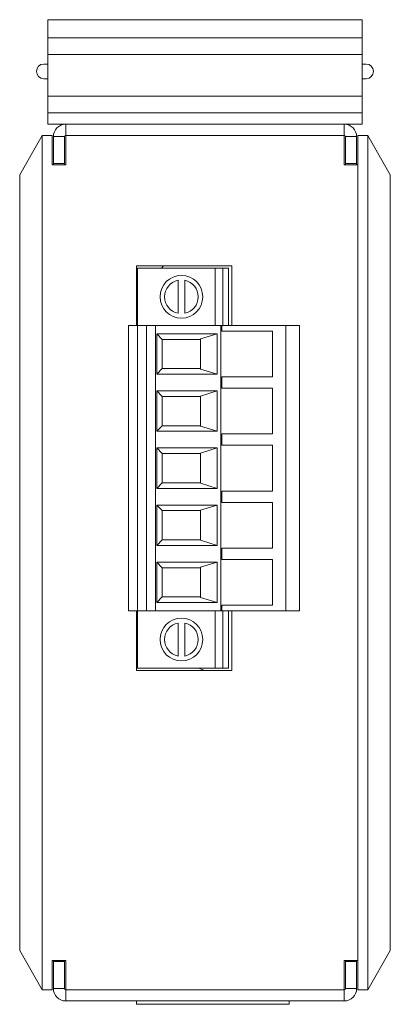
# Model space of a CAD drawing. Header units: millimetres. Extents: x -94 to 191, y -56 to 324.
# Tile 1 of 5: x 28 to 61, y -56 to 31. Entities that reach past the tile are written whole.
import ezdxf

# ---------------------------------------------------------------- set-up
doc = ezdxf.new("R2010")
doc.units = ezdxf.units.MM
doc.layers.get('0').update_dxf_attribs({"lineweight": 20})

msp = doc.modelspace()

# ---------------------------------------------------------------- linework, layer by layer
at = {"color": 7, "linetype": 'Continuous', "lineweight": 15}
for p, q in [((30.944, 31.319), (58.944, 31.319)), ((30.944, 29.719), (30.944, 31.319)), ((58.944, 29.719), (58.944, 31.319)), ((30.944, 29.719), (58.944, 29.719)), ((30.944, 28.219), (30.944, 29.719)), ((58.944, 28.219), (58.944, 29.719)), ((30.944, 28.219), (58.944, 28.219)), ((30.944, 24.519), (30.944, 28.219)), ((58.944, 24.519), (58.944, 28.219)), ((30.944, 27.369), (30.594, 27.369)), ((59.294, 27.369), (58.944, 27.369)), ((30.594, 26.069), (30.944, 26.069)), ((58.944, 26.069), (59.294, 26.069)), ((30.944, 24.519), (58.944, 24.519)), ((30.944, 23.019), (30.944, 24.519)), ((58.944, 23.019), (58.944, 24.519)), ((30.944, 23.019), (58.944, 23.019)), ((30.944, 22.019), (30.944, 23.019)), ((58.944, 22.019), (58.944, 23.019)), ((30.944, 22.019), (32.544, 22.019)), ((32.544, 22.019), (32.544, 21.019)), ((57.344, 22.019), (32.544, 22.019)), ((57.344, 22.019), (58.944, 22.019)), ((57.344, 21.019), (57.344, 22.019)), ((30.444, 21.019), (28.444, 17.519)), ((30.444, 21.019), (30.444, -54.981)), ((30.444, 21.019), (31.344, 21.019)), ((31.344, 21.019), (31.344, 18.419)), ((32.444, 20.919), (31.444, 20.919)), ((31.444, 20.919), (31.444, 18.519)), ((32.444, 20.919), (32.444, 18.519)), ((32.544, 18.419), (32.544, 21.019)), ((32.544, 21.019), (57.344, 21.019)), ((57.344, 21.019), (57.344, 18.419)), ((57.444, 18.519), (57.444, 20.919)), ((58.445, 20.919), (57.444, 20.919)), ((58.445, 18.519), (58.445, 20.919)), ((58.544, 21.019), (59.444, 21.019)), ((58.544, 21.019), (58.544, -54.981)), ((59.444, 21.019), (59.444, -54.981)), ((61.445, 17.519), (59.444, 21.019)), ((31.344, 18.419), (32.544, 18.419)), ((32.444, 18.519), (31.444, 18.519)), ((31.444, 18.419), (31.444, 18.519)), ((32.444, 18.419), (32.444, 18.519)), ((58.544, 18.419), (57.344, 18.419)), ((58.445, 18.519), (57.444, 18.519)), ((57.444, 18.519), (57.444, 18.419)), ((58.445, 18.519), (58.445, 18.419)), ((58.544, 18.419), (58.544, -52.381)), ((28.444, 17.519), (28.444, -51.481)), ((61.445, 17.519), (61.445, -51.481)), ((47.344, 9.419), (38.844, 9.419)), ((38.844, 9.419), (38.844, 9.199)), ((46.544, 9.199), (38.844, 9.199)), ((38.844, 9.199), (38.844, 4.119)), ((46.644, 9.199), (38.844, 9.199)), ((45.845, 9.199), (38.944, 9.199)), ((38.944, 9.199), (45.344, 9.199)), ((38.944, 9.199), (38.944, 9.199)), ((38.944, 9.199), (38.944, 4.119)), ((41.241, 9.419), (41.076, 9.199)), ((45.344, 9.199), (45.344, 9.199)), ((45.344, 9.199), (45.845, 9.199)), ((45.845, 9.199), (45.845, 9.199)), ((45.845, 9.199), (45.845, 4.119)), ((47.045, 9.199), (46.544, 9.199)), ((46.544, 4.119), (46.544, 9.199)), ((46.644, 9.199), (46.644, 9.199)), ((46.644, 9.199), (47.045, 9.199)), ((47.045, 4.119), (47.045, 9.199)), ((47.045, 9.199), (47.045, 9.199)), ((47.344, 4.119), (47.344, 9.419)), ((42.545, 8.139), (42.545, 5.199)), ((42.545, 8.139), (42.545, 8.139)), ((43.144, 8.139), (43.144, 8.139)), ((43.144, 5.199), (43.144, 8.139)), ((41.345, 6.669), (41.345, 6.669)), ((44.344, 6.669), (44.344, 6.669)), ((38.145, 4.119), (38.145, 4.119)), ((38.145, 4.119), (38.944, 4.119)), ((38.944, 4.119), (38.145, 4.119)), ((38.145, -21.281), (38.145, 4.119)), ((39.744, 4.119), (38.944, 4.119)), ((45.845, 4.119), (38.944, 4.119)), ((38.944, -21.281), (38.944, 4.119)), ((40.545, 4.119), (39.744, 4.119)), ((39.744, -21.281), (39.744, 4.119)), ((46.344, 4.119), (40.545, 4.119)), ((40.545, -21.281), (40.545, 4.119)), ((45.845, 4.119), (53.345, 4.119)), ((46.444, 4.119), (46.344, 4.119)), ((46.344, -21.281), (46.344, 4.119)), ((52.144, 4.119), (46.444, 4.119)), ((46.444, 4.119), (46.444, 4.119)), ((46.444, 4.119), (46.444, 3.619)), ((50.944, 3.619), (46.444, 3.619)), ((50.944, 3.619), (50.944, -0.461)), ((53.345, 4.119), (52.144, 4.119)), ((52.144, 4.119), (52.144, 4.119)), ((52.144, 4.119), (52.144, -21.281)), ((53.345, 4.119), (53.345, 4.119)), ((53.345, -21.281), (53.345, 4.119)), ((40.646, -0.221), (40.646, 3.379)), ((40.646, 3.379), (46.039, 3.379)), ((40.646, 3.379), (41.144, 2.881)), ((41.144, 2.881), (41.144, 0.277)), ((44.544, 2.879), (41.144, 2.879)), ((46.039, 3.379), (44.544, 2.919)), ((44.544, 0.239), (44.544, 2.919)), ((46.039, 3.379), (46.039, -0.221)), ((40.646, -0.221), (41.144, 0.277)), ((41.144, 0.279), (44.544, 0.279)), ((41.144, 0.279), (44.544, 0.279)), ((44.544, 0.239), (46.039, -0.221)), ((46.039, -0.221), (40.646, -0.221)), ((50.944, -0.461), (46.444, -0.461)), ((46.444, -0.461), (46.444, -1.461)), ((40.646, -1.701), (46.039, -1.701)), ((40.646, -5.301), (40.646, -1.701)), ((41.144, -2.199), (40.646, -1.701)), ((46.039, -1.701), (44.544, -2.161)), ((46.039, -1.701), (46.039, -5.301)), ((50.944, -1.461), (46.444, -1.461)), ((50.944, -1.461), (50.944, -5.541)), ((41.144, -2.199), (41.144, -4.803)), ((44.544, -2.201), (41.144, -2.201)), ((44.544, -4.841), (44.544, -2.161)), ((40.646, -5.301), (41.144, -4.803)), ((41.144, -4.801), (44.544, -4.801)), ((41.144, -4.801), (44.544, -4.801)), ((44.544, -4.841), (46.039, -5.301)), ((46.039, -5.301), (40.646, -5.301)), ((50.944, -5.541), (46.444, -5.541)), ((46.444, -5.541), (46.444, -6.541)), ((40.646, -6.781), (46.039, -6.781)), ((40.646, -10.381), (40.646, -6.781)), ((41.144, -7.279), (40.646, -6.781)), ((46.039, -6.781), (44.544, -7.241)), ((46.039, -6.781), (46.039, -10.381)), ((50.944, -6.541), (46.444, -6.541)), ((50.944, -6.541), (50.944, -10.621)), ((41.144, -7.279), (41.144, -9.883)), ((44.544, -7.281), (41.144, -7.281)), ((44.544, -9.921), (44.544, -7.241)), ((40.646, -10.381), (41.144, -9.883)), ((46.039, -10.381), (40.646, -10.381)), ((41.144, -9.881), (44.544, -9.881)), ((41.144, -9.881), (44.544, -9.881)), ((44.544, -9.921), (46.039, -10.381)), ((50.944, -10.621), (46.444, -10.621)), ((46.444, -10.621), (46.444, -11.621)), ((40.646, -11.861), (46.039, -11.861)), ((40.646, -15.461), (40.646, -11.861)), ((41.144, -12.359), (40.646, -11.861)), ((46.039, -11.861), (44.544, -12.321)), ((46.039, -11.861), (46.039, -15.461)), ((50.944, -11.621), (46.444, -11.621)), ((50.944, -11.621), (50.944, -15.701)), ((41.144, -12.359), (41.144, -14.963)), ((44.544, -12.361), (41.144, -12.361)), ((44.544, -15.001), (44.544, -12.321)), ((40.646, -15.461), (41.144, -14.963)), ((46.039, -15.461), (40.646, -15.461)), ((41.144, -14.961), (44.544, -14.961)), ((41.144, -14.961), (44.544, -14.961)), ((44.544, -15.001), (46.039, -15.461)), ((50.944, -15.701), (46.444, -15.701)), ((46.444, -15.701), (46.444, -16.701)), ((40.646, -16.941), (46.039, -16.941)), ((40.646, -20.541), (40.646, -16.941)), ((41.144, -17.439), (40.646, -16.941)), ((41.144, -17.439), (41.144, -20.043)), ((44.544, -17.441), (41.144, -17.441)), ((46.039, -16.941), (44.544, -17.401)), ((44.544, -20.081), (44.544, -17.401)), ((46.039, -16.941), (46.039, -20.541)), ((50.944, -16.701), (46.444, -16.701)), ((50.944, -16.701), (50.944, -20.781)), ((41.144, -20.043), (40.646, -20.541)), ((41.144, -20.041), (44.544, -20.041)), ((41.144, -20.041), (44.544, -20.041)), ((44.544, -20.081), (46.039, -20.541)), ((46.039, -20.541), (40.646, -20.541)), ((50.944, -20.781), (46.444, -20.781)), ((46.444, -20.781), (46.444, -21.281)), ((38.944, -21.281), (38.145, -21.281)), ((38.844, -21.281), (38.844, -26.361)), ((39.744, -21.281), (38.944, -21.281)), ((38.944, -26.361), (38.944, -21.281)), ((40.545, -21.281), (39.744, -21.281)), ((46.344, -21.281), (40.545, -21.281)), ((45.845, -26.361), (45.845, -21.281)), ((46.444, -21.281), (46.344, -21.281)), ((52.144, -21.281), (46.444, -21.281)), ((46.544, -26.361), (46.544, -21.281)), ((47.045, -26.361), (47.045, -21.281)), ((47.344, -26.581), (47.344, -21.281)), ((53.345, -21.281), (52.144, -21.281)), ((42.545, -22.361), (42.545, -22.361)), ((42.545, -22.361), (42.545, -25.301)), ((43.144, -25.301), (43.144, -22.361)), ((43.144, -22.361), (43.144, -22.361)), ((41.345, -23.831), (41.345, -23.831)), ((44.344, -23.831), (44.344, -23.831)), ((38.944, -26.361), (38.844, -26.361)), ((38.844, -26.361), (38.844, -26.581)), ((38.844, -26.581), (47.344, -26.581)), ((45.845, -26.361), (38.944, -26.361)), ((46.544, -26.361), (45.845, -26.361)), ((47.045, -26.361), (46.544, -26.361)), ((28.444, -51.481), (30.444, -54.981)), ((59.444, -54.981), (61.445, -51.481)), ((32.544, -52.381), (31.344, -52.381)), ((31.344, -54.981), (31.344, -52.381)), ((31.444, -52.481), (31.444, -52.381)), ((31.444, -52.481), (32.444, -52.481)), ((31.444, -52.481), (31.444, -54.881)), ((32.444, -52.481), (32.444, -52.381)), ((32.444, -52.481), (32.444, -54.881)), ((32.544, -52.381), (32.544, -54.981)), ((57.344, -52.381), (58.544, -52.381)), ((57.344, -54.981), (57.344, -52.381)), ((57.444, -52.381), (57.444, -52.481)), ((57.444, -52.481), (58.445, -52.481)), ((57.444, -52.481), (57.444, -54.881)), ((58.445, -52.381), (58.445, -52.481)), ((58.445, -52.481), (58.445, -54.881)), ((30.444, -54.981), (31.344, -54.981)), ((31.444, -54.881), (32.444, -54.881)), ((32.544, -54.981), (32.544, -55.981)), ((32.544, -54.981), (57.344, -54.981)), ((57.344, -55.981), (57.344, -54.981)), ((57.444, -54.881), (58.445, -54.881)), ((58.544, -54.981), (59.444, -54.981)), ((32.544, -55.981), (57.344, -55.981)), ((38.844, -56.281), (38.844, -55.981)), ((52.445, -56.281), (52.445, -55.981)), ((38.844, -56.281), (52.445, -56.281))]:
    msp.add_line(p, q, dxfattribs=at)
at = {"color": 7, "linetype": 'Continuous', "lineweight": 15, "flags": 128}
msp.add_lwpolyline([(44.336, -26.361), (44.401, -26.389), (44.898, -26.581)], dxfattribs=at)
at = {"color": 7, "linetype": 'Continuous', "lineweight": 15}
for centre in [(42.844, 6.669), (42.844, -23.831)]:
    msp.add_circle(centre, 1.9, dxfattribs=at)
for centre, radius, start, end in [((30.594, 26.719), 0.65, 90, 180), ((59.294, 26.719), 0.65, 0, 90), ((30.594, 26.719), 0.65, 180, 270), ((59.294, 26.719), 0.65, 270, 0), ((32.544, 20.919), 1.1, 90, 180), ((57.344, 20.919), 1.1, 0, 90), ((32.544, 20.919), 0.1, 90, 180), ((57.344, 20.919), 0.1, 0, 90), ((42.844, 6.669), 1.5, 101.53696, 258.46304), ((42.844, 6.669), 1.5, 101.53696, 180), ((42.844, 6.669), 1.5, 0, 78.46304), ((42.844, 6.669), 1.5, 281.53696, 78.46304), ((42.844, 6.669), 1.9, 180, 270), ((42.844, 6.669), 1.9, 270, 360), ((42.844, -23.831), 1.5, 101.53696, 180), ((42.844, -23.831), 1.5, 101.53696, 258.46304), ((42.844, -23.831), 1.5, 281.53696, 78.46304), ((42.844, -23.831), 1.5, 0, 78.46304), ((42.844, -23.831), 1.9, 180, 270), ((42.844, -23.831), 1.9, 270, 360), ((32.544, -54.881), 1.1, 180, 270), ((32.544, -54.881), 0.1, 180, 270), ((57.344, -54.881), 0.1, 270, 0), ((57.344, -54.881), 1.1, 270, 0)]:
    msp.add_arc(centre, radius, start, end, dxfattribs=at)

doc.saveas('drawing.dxf')
